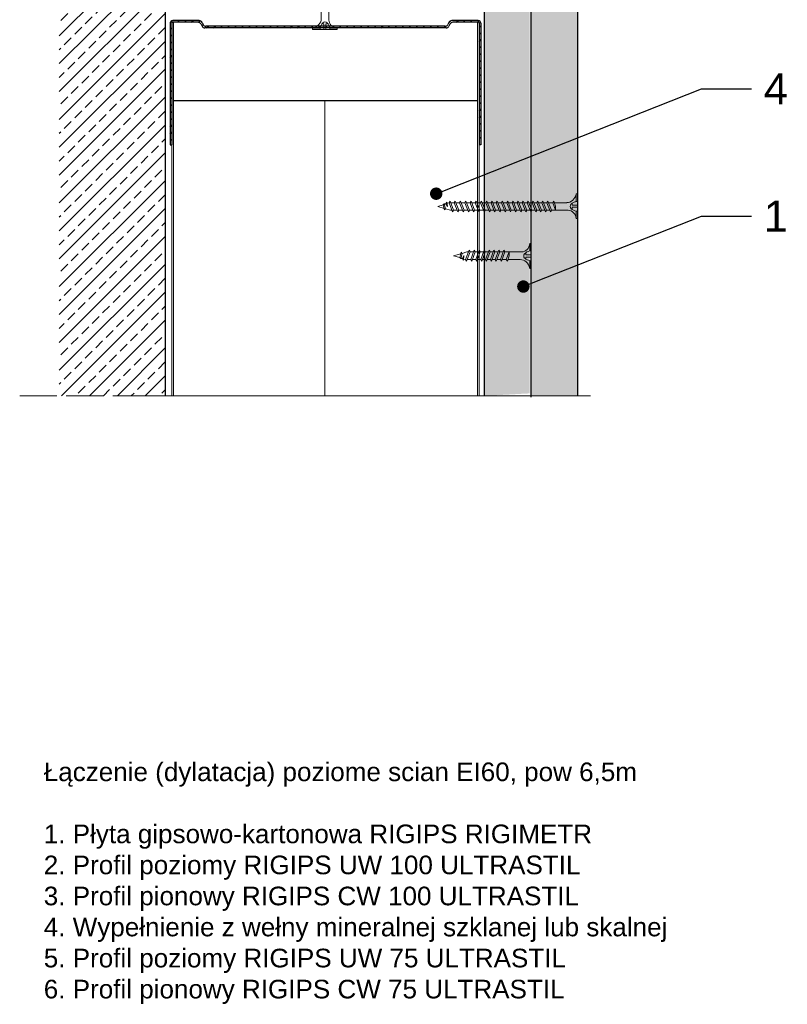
# Model space of a CAD drawing. Header units: millimetres. Extents: x 311 to 5395, y 1032 to 1644.
# Tile 28 of 30: x 5148 to 5395, y 1032 to 1349. Entities that reach past the tile are written whole.
import ezdxf
from ezdxf import colors
from ezdxf.entities.mleader import LeaderData, LeaderLine
from ezdxf.math import Vec2, Vec3

# ---------------------------------------------------------------- set-up
doc = ezdxf.new("R2010")
doc.units = ezdxf.units.MM
doc.linetypes.add('ACAD_ISO02W100', pattern=[15, 12, -3])
for name, color, linetype, lineweight in [('_ISOVER WELNA', 7, 'BATTING', 9), ('_RIGIPS AKCESORIA', 7, 'Continuous', 18), ('_RIGIPS G-K', 7, 'Continuous', 25), ('_RIGIPS PROFIL', 7, 'Continuous', 18), ('OPISY', 7, 'Continuous', 9), ('PRZERYWANA', 7, 'ACAD_ISO02W100', 9)]:
    doc.layers.add(name, color=color, linetype=linetype, lineweight=lineweight)
doc.styles.get("Standard").update_dxf_attribs({"font": 'arial.ttf'})
doc.linetypes.add('BATTING', pattern='A,0.00254,-2.54,[134,ltypeshp.shx,S=2.54,R=0,X=-2.54,Y=0],-5.08,[134,ltypeshp.shx,S=2.54,R=180,X=2.54,Y=0],-2.54', length=10.16254)
pattern_1 = [(45, (6715.6008, -1052.7205), (-1.122532, 3.367596), [0, -3.175])]

# ---------------------------------------------------------------- blocks, each defined once
blk = doc.blocks.new('TN 25')
at = {"layer": '_RIGIPS AKCESORIA'}
for p, q in [((0, -0.84), (0, 7.16)), ((0, 7.16), (0.46, 7.16)), ((0.46, 7.16), (0.46, 4.78)), ((0.46, 4.78), (0, 4.78)), ((0, 3.5), (1.77, 3.5)), ((1.77, 3.5), (1.77, 4.2)), ((3.02, 4.46), (8.47, 4.46)), ((7.12, 4.46), (7.12, 3.18)), ((8.03, 2.01), (7.12, 4.46)), ((7.12, 3.18), (7.65, 1.53)), ((8.47, 4.46), (8.79, 5)), ((9.61, 1.51), (8.47, 4.46)), ((8.79, 5), (9.93, 2.01)), ((9, 4.46), (10.1, 4.46)), ((10.1, 4.46), (10.41, 5)), ((11.23, 1.51), (10.1, 4.46)), ((10.41, 5), (11.56, 2.01)), ((10.62, 4.46), (11.67, 4.46)), ((11.67, 4.46), (11.99, 5)), ((12.81, 1.51), (11.67, 4.46)), ((11.99, 5), (13.14, 2.01)), ((12.2, 4.46), (13.21, 4.46)), ((13.21, 4.46), (13.52, 5)), ((14.34, 1.51), (13.21, 4.46)), ((13.52, 5), (14.67, 2.01)), ((13.73, 4.46), (14.8, 4.46)), ((14.8, 4.46), (15.12, 5)), ((15.94, 1.51), (14.8, 4.46)), ((15.12, 5), (16.26, 2.01)), ((15.33, 4.46), (16.42, 4.46)), ((16.42, 4.46), (16.73, 5)), ((17.55, 1.51), (16.42, 4.46)), ((16.73, 5), (17.88, 2.01)), ((16.94, 4.46), (17.99, 4.46)), ((17.99, 4.46), (18.31, 5)), ((19.13, 1.51), (17.99, 4.46)), ((18.31, 5), (19.45, 2.01)), ((18.52, 4.46), (19.68, 4.46)), ((19.68, 4.46), (20, 5)), ((20.82, 1.51), (19.68, 4.46)), ((20, 5), (21.14, 2.01)), ((20.21, 4.46), (20.7, 4.46)), ((20.7, 4.46), (22.28, 3.98)), ((21.85, 1.83), (21.67, 3.28)), ((21.67, 3.28), (22.14, 2.4)), ((22.28, 3.98), (22.56, 4.37)), ((22.7, 2.36), (22.28, 3.98)), ((22.56, 4.37), (23.03, 2.71)), ((22.71, 3.85), (25, 3.24)), ((25, 3.24), (23.03, 2.71)), ((0, 2.83), (1.77, 2.83)), ((0.46, 1.64), (0, 1.64)), ((0.46, -0.84), (0.46, 1.64)), ((1.77, 2.83), (1.77, 2.18)), ((7.49, 2.01), (3.55, 2.01)), ((7.65, 1.53), (8.03, 2.01)), ((9.41, 2.01), (8.03, 2.01)), ((9.93, 2.01), (9.61, 1.51)), ((11.04, 2.01), (9.93, 2.01)), ((11.56, 2.01), (11.23, 1.51)), ((12.61, 2.01), (11.56, 2.01)), ((13.14, 2.01), (12.81, 1.51)), ((14.15, 2.01), (13.14, 2.01)), ((14.67, 2.01), (14.34, 1.51)), ((15.74, 2.01), (14.67, 2.01)), ((16.26, 2.01), (15.94, 1.51)), ((17.36, 2.01), (16.26, 2.01)), ((17.88, 2.01), (17.55, 1.51)), ((18.93, 2.01), (17.88, 2.01)), ((19.45, 2.01), (19.13, 1.51)), ((19.45, 2.01), (20.62, 2.01)), ((21.14, 2.01), (20.82, 1.51)), ((21.14, 2.01), (21.81, 2.12)), ((22.14, 2.4), (21.85, 1.83)), ((22.7, 2.36), (22.14, 2.4)), ((23.03, 2.71), (22.7, 2.36)), ((0, -0.84), (0.46, -0.84))]:
    blk.add_line(p, q, dxfattribs=at)
for centre, major_axis, ratio, start_param, end_param in [((3.09, 7.67), (0.17, 3.2), 0.826134, 1.773653, 3.180586), ((-0.04, 0.9), (0, 3.93), 0.848176, -0.720942, -0.151112), ((1.66, 3.18), (0, 0.895), 0.848176, -1.552777, -0.720942), ((1.66, 3.18), (0, 0.895), 0.848176, 3.862535, 4.730408), ((3.37, -1.57), (0.28, 3.57), 0.832181, 0.035984, 1.430787), ((-2.73, 15.91), (0, 14.76), 0.848176, 3.399396, 3.475072), ((0.59, 4.62), (0, 2.81), 0.848176, 3.475072, 3.862535)]:
    blk.add_ellipse(centre, major_axis=major_axis, ratio=ratio, start_param=start_param, end_param=end_param, dxfattribs=at)
blk = doc.blocks.new('_Dot')
at = {"color": 0, "linetype": 'ByBlock', "lineweight": -2}
blk.add_line((-0.5, 0), (-1, 0), dxfattribs=at)
at = {"color": 0, "linetype": 'ByBlock', "const_width": 0.5}
blk.add_lwpolyline([(-0.25, 0, 1), (0.25, 0, 1)], format="xyb", close=True, dxfattribs=at)
blk = doc.blocks.new('UW 100 ULTRASTIL')
h = blk.add_hatch()
h.set_pattern_fill('ANSI31', color=256, scale=0.5, style=0)
h.paths.add_polyline_path([(166.82, 2.35), (89.14, 2.35, 0.286951), (88.24, 1.79), (87.91, 1.11, -0.286951), (87.01, 0.55), (78.78, 0.55, -0.414214), (78.53, 0.8), (78.53, 40), (77.98, 40), (77.98, 0.8, 0.414214), (78.78, 0), (87.35, 0, 0.286951), (88.25, 0.56), (88.58, 1.24, -0.286951), (89.48, 1.8), (166.48, 1.8, -0.286951), (167.38, 1.24), (167.71, 0.56, 0.286951), (168.61, 0), (177.18, 0, 0.414214), (177.98, 0.8), (177.98, 40), (177.43, 40), (177.43, 0.8, -0.414214), (177.18, 0.55), (168.95, 0.55, -0.286951), (168.05, 1.11), (167.72, 1.79, 0.286951)])
for p, q in [((77.98, 0.8), (77.98, 40)), ((77.98, 40), (78.53, 40)), ((78.53, 0.8), (78.53, 40)), ((177.43, 0.8), (177.43, 40)), ((177.98, 40), (177.43, 40)), ((177.98, 0.8), (177.98, 40)), ((78.78, 0.55), (87.01, 0.55)), ((78.78, 0), (87.35, 0)), ((87.91, 1.11), (88.24, 1.79)), ((88.25, 0.56), (88.58, 1.24)), ((89.14, 2.35), (166.82, 2.35)), ((89.48, 1.8), (166.48, 1.8)), ((167.71, 0.56), (167.38, 1.24)), ((168.05, 1.11), (167.72, 1.79)), ((168.61, 0), (177.18, 0)), ((168.95, 0.55), (177.18, 0.55))]:
    blk.add_line(p, q)
for centre, radius, start, end in [((78.78, 0.8), 0.8, 180, 270), ((78.78, 0.8), 0.25, 180, 270), ((87.01, 1.55), 1, 270, 334.0435), ((87.35, 1), 1, 270, 334.0435), ((89.14, 1.35), 1, 90, 154.0435), ((89.48, 0.8), 1, 90, 154.0435), ((166.48, 0.8), 1, 25.9565, 90), ((166.82, 1.35), 1, 25.9565, 90), ((168.61, 1), 1, 205.9565, 270), ((168.95, 1.55), 1, 205.9565, 270), ((177.18, 0.8), 0.8, 270, 0), ((177.18, 0.8), 0.25, 270, 0)]:
    blk.add_arc(centre, radius, start, end)
blk = doc.blocks.new('TN 45')
at = {"layer": '_RIGIPS AKCESORIA'}
for p, q in [((0, -0.84), (0, 7.16)), ((0, 7.16), (0.46, 7.16)), ((0.46, 7.16), (0.46, 4.78)), ((0.46, 4.78), (0, 4.78)), ((0, 3.5), (1.77, 3.5)), ((1.77, 3.5), (1.77, 4.2)), ((3.02, 4.46), (8.47, 4.46)), ((7.12, 4.46), (7.12, 3.18)), ((8.03, 2.01), (7.12, 4.46)), ((7.12, 3.18), (7.65, 1.53)), ((8.47, 4.46), (8.79, 5)), ((9.61, 1.51), (8.47, 4.46)), ((8.79, 5), (9.93, 2.01)), ((9, 4.46), (10.1, 4.46)), ((10.1, 4.46), (10.41, 5)), ((11.23, 1.51), (10.1, 4.46)), ((10.41, 5), (11.56, 2.01)), ((10.62, 4.46), (11.67, 4.46)), ((11.67, 4.46), (11.99, 5)), ((12.81, 1.51), (11.67, 4.46)), ((11.99, 5), (13.14, 2.01)), ((12.2, 4.46), (13.21, 4.46)), ((13.21, 4.46), (13.52, 5)), ((14.34, 1.51), (13.21, 4.46)), ((13.52, 5), (14.67, 2.01)), ((13.73, 4.46), (14.8, 4.46)), ((14.8, 4.46), (15.12, 5)), ((15.94, 1.51), (14.8, 4.46)), ((15.12, 5), (16.26, 2.01)), ((15.33, 4.46), (16.42, 4.46)), ((16.42, 4.46), (16.73, 5)), ((17.55, 1.51), (16.42, 4.46)), ((16.73, 5), (17.88, 2.01)), ((16.94, 4.46), (17.99, 4.46)), ((17.99, 4.46), (18.31, 5)), ((19.13, 1.51), (17.99, 4.46)), ((18.31, 5), (19.45, 2.01)), ((18.52, 4.46), (19.68, 4.46)), ((19.68, 4.46), (20, 5)), ((20.82, 1.51), (19.68, 4.46)), ((20, 5), (21.14, 2.01)), ((20.21, 4.46), (21.37, 4.46)), ((21.37, 4.46), (21.69, 5)), ((22.51, 1.51), (21.37, 4.46)), ((21.69, 5), (22.83, 2.01)), ((21.9, 4.46), (23.06, 4.46)), ((23.06, 4.46), (23.38, 5)), ((24.2, 1.51), (23.06, 4.46)), ((23.38, 5), (24.52, 2.01)), ((23.59, 4.46), (24.75, 4.46)), ((24.75, 4.46), (25.07, 5)), ((25.89, 1.51), (24.75, 4.46)), ((25.07, 5), (26.21, 2.01)), ((25.28, 4.46), (26.44, 4.46)), ((26.44, 4.46), (26.76, 5)), ((27.58, 1.51), (26.44, 4.46)), ((26.76, 5), (27.9, 2.01)), ((26.96, 4.46), (28.13, 4.46)), ((28.13, 4.46), (28.45, 5)), ((29.27, 1.51), (28.13, 4.46)), ((28.45, 5), (29.59, 2.01)), ((28.65, 4.46), (29.82, 4.46)), ((29.82, 4.46), (30.14, 5)), ((30.96, 1.51), (29.82, 4.46)), ((30.14, 5), (31.28, 2.01)), ((30.34, 4.46), (31.51, 4.46)), ((31.51, 4.46), (31.83, 5)), ((32.65, 1.51), (31.51, 4.46)), ((31.83, 5), (32.97, 2.01)), ((32.03, 4.46), (33.2, 4.46)), ((33.2, 4.46), (33.52, 5)), ((34.34, 1.51), (33.2, 4.46)), ((33.52, 5), (34.66, 2.01)), ((33.72, 4.46), (34.89, 4.46)), ((34.89, 4.46), (35.21, 5)), ((36.03, 1.51), (34.89, 4.46)), ((35.21, 5), (36.35, 2.01)), ((35.41, 4.46), (36.58, 4.46)), ((36.58, 4.46), (36.9, 5)), ((37.72, 1.51), (36.58, 4.46)), ((36.9, 5), (38.04, 2.01)), ((37.1, 4.46), (38.27, 4.46)), ((38.27, 4.46), (38.59, 5)), ((39.41, 1.51), (38.27, 4.46)), ((38.59, 5), (39.73, 2.01)), ((38.79, 4.46), (39.96, 4.46)), ((39.96, 4.46), (40.28, 5)), ((41.1, 1.51), (39.96, 4.46)), ((40.28, 5), (41.42, 2.01)), ((40.48, 4.46), (40.98, 4.46)), ((40.98, 4.46), (42.56, 3.98)), ((42.13, 1.83), (41.95, 3.28)), ((41.95, 3.28), (42.42, 2.4)), ((42.56, 3.98), (42.84, 4.37)), ((42.98, 2.36), (42.56, 3.98)), ((42.84, 4.37), (43.31, 2.71)), ((42.99, 3.85), (45, 3.24)), ((45, 3.24), (43.31, 2.71)), ((0, 2.83), (1.77, 2.83)), ((0.46, 1.64), (0, 1.64)), ((0.46, -0.84), (0.46, 1.64)), ((1.77, 2.83), (1.77, 2.18)), ((7.49, 2.01), (3.55, 2.01)), ((7.65, 1.53), (8.03, 2.01)), ((9.41, 2.01), (8.03, 2.01)), ((9.93, 2.01), (9.61, 1.51)), ((11.04, 2.01), (9.93, 2.01)), ((11.56, 2.01), (11.23, 1.51)), ((12.61, 2.01), (11.56, 2.01)), ((13.14, 2.01), (12.81, 1.51)), ((14.15, 2.01), (13.14, 2.01)), ((14.67, 2.01), (14.34, 1.51)), ((15.74, 2.01), (14.67, 2.01)), ((16.26, 2.01), (15.94, 1.51)), ((17.36, 2.01), (16.26, 2.01)), ((17.88, 2.01), (17.55, 1.51)), ((18.93, 2.01), (17.88, 2.01)), ((19.45, 2.01), (19.13, 1.51)), ((19.45, 2.01), (20.62, 2.01)), ((20.62, 2.01), (19.57, 2.01)), ((21.14, 2.01), (20.82, 1.51)), ((21.14, 2.01), (22.31, 2.01)), ((22.31, 2.01), (21.26, 2.01)), ((22.83, 2.01), (22.51, 1.51)), ((22.83, 2.01), (24, 2.01)), ((24, 2.01), (22.95, 2.01)), ((24.52, 2.01), (24.2, 1.51)), ((24.52, 2.01), (25.69, 2.01)), ((25.69, 2.01), (24.64, 2.01)), ((26.21, 2.01), (25.89, 1.51)), ((26.21, 2.01), (27.38, 2.01)), ((27.38, 2.01), (26.33, 2.01)), ((27.9, 2.01), (27.58, 1.51)), ((27.9, 2.01), (29.07, 2.01)), ((29.07, 2.01), (28.02, 2.01)), ((29.59, 2.01), (29.27, 1.51)), ((29.59, 2.01), (30.76, 2.01)), ((30.76, 2.01), (29.71, 2.01)), ((31.28, 2.01), (30.96, 1.51)), ((31.28, 2.01), (32.45, 2.01)), ((32.45, 2.01), (31.4, 2.01)), ((32.97, 2.01), (32.65, 1.51)), ((32.97, 2.01), (34.14, 2.01)), ((34.14, 2.01), (33.09, 2.01)), ((34.66, 2.01), (34.34, 1.51)), ((34.66, 2.01), (35.83, 2.01)), ((35.83, 2.01), (34.78, 2.01)), ((36.35, 2.01), (36.03, 1.51)), ((36.35, 2.01), (37.52, 2.01)), ((37.52, 2.01), (36.47, 2.01)), ((38.04, 2.01), (37.72, 1.51)), ((38.04, 2.01), (39.21, 2.01)), ((39.21, 2.01), (38.16, 2.01)), ((39.73, 2.01), (39.41, 1.51)), ((39.73, 2.01), (40.9, 2.01)), ((41.42, 2.01), (41.1, 1.51)), ((41.42, 2.01), (42.09, 2.12)), ((42.42, 2.4), (42.13, 1.83)), ((42.98, 2.36), (42.42, 2.4)), ((43.31, 2.71), (42.98, 2.36)), ((0, -0.84), (0.46, -0.84))]:
    blk.add_line(p, q, dxfattribs=at)
for centre, major_axis, ratio, start_param, end_param in [((3.09, 7.67), (0.17, 3.2), 0.826134, 1.773653, 3.180586), ((-0.04, 0.9), (0, 3.93), 0.848176, -0.720942, -0.151112), ((1.66, 3.18), (0, 0.895), 0.848176, -1.552777, -0.720942), ((1.66, 3.18), (0, 0.895), 0.848176, 3.862535, 4.730408), ((3.37, -1.57), (0.28, 3.57), 0.832181, 0.035984, 1.430787), ((-2.73, 15.91), (0, 14.76), 0.848176, 3.399396, 3.475072), ((0.59, 4.62), (0, 2.81), 0.848176, 3.475072, 3.862535)]:
    blk.add_ellipse(centre, major_axis=major_axis, ratio=ratio, start_param=start_param, end_param=end_param, dxfattribs=at)

msp = doc.modelspace()

# ---------------------------------------------------------------- hatches: boundary and pattern name
at = {"layer": '_RIGIPS G-K'}
h = msp.add_hatch(dxfattribs=at)
h.set_pattern_fill('ANSI33', color=256)
h.paths.add_polyline_path([(5195.026, 1644.004), (5160.926, 1644.004), (5160.926, 1228.297), (5195.026, 1228.297)])
h = msp.add_hatch(dxfattribs=at)
h.set_pattern_fill('DOTS', color=256, scale=2, angle=45, style=0)
h.set_pattern_definition(pattern_1)
h.paths.add_polyline_path([(5297.826, 1451.15), (5297.826, 1228.297), (5312.385, 1229.086), (5312.385, 1451.94)])
h.paths.add_polyline_path([(5297.826, 1644.004), (5297.826, 1471.15), (5312.854, 1471.15), (5312.854, 1644.004)])
h = msp.add_hatch(dxfattribs=at)
h.set_pattern_fill('DOTS', color=256, scale=2, angle=45, style=0)
h.set_pattern_definition(pattern_1)
h.paths.add_polyline_path([(5312.854, 1401.15), (5312.854, 1228.297), (5327.826, 1228.297), (5327.826, 1401.15)])
h.paths.add_polyline_path([(5312.854, 1644.004), (5312.854, 1421.15), (5327.826, 1421.15), (5327.826, 1644.004)])

# ---------------------------------------------------------------- linework, layer by layer
at = {"layer": '_ISOVER WELNA', "ltscale": 4.8}
msp.add_line((5246.426, 1323.322), (5246.426, 1228.297), dxfattribs=at)
at = {"layer": '_RIGIPS G-K'}
for p, q in [((5195.026, 1644.004), (5195.026, 1228.297)), ((5297.826, 1228.297), (5297.826, 1644.004)), ((5312.854, 1227.92), (5312.854, 1643.627)), ((5327.826, 1228.297), (5327.826, 1401.15)), ((5295.582, 1323.322), (5197.576, 1323.322))]:
    msp.add_line(p, q, dxfattribs=at)
at = {"layer": '_RIGIPS PROFIL'}
for p, q in [((5197.176, 1348.65), (5197.176, 1228.297)), ((5197.726, 1348.65), (5197.726, 1228.297)), ((5295.526, 1348.65), (5295.526, 1228.297)), ((5296.076, 1348.65), (5296.076, 1228.297))]:
    msp.add_line(p, q, dxfattribs=at)
at = {"layer": 'PRZERYWANA'}
for p in [(5148.17, 1228.297), (5185.926, 1228.297)]:
    msp.add_line(p, (5331.926, 1228.297), dxfattribs=at)

# ---------------------------------------------------------------- block references
at = {"rotation": 180}
for name, p in [('UW 100 ULTRASTIL', (5374.605, 1349.2)), ('TN 45', (5327.826, 1292.55))]:
    msp.add_blockref(name, p, dxfattribs=at)
at = {"layer": '_RIGIPS AKCESORIA', "xscale": -1, "rotation": 270}
msp.add_blockref('TN 25', (5243.261, 1346.351), dxfattribs=at)
at = {"layer": '_RIGIPS AKCESORIA', "xscale": -1}
msp.add_blockref('TN 25', (5312.854, 1270.192), dxfattribs=at)

# ---------------------------------------------------------------- texts
at = {"insert": (5155.917, 1110.148), "char_height": 6, "width": 255.46609, "attachment_point": 1}
msp.add_mtext('Łączenie (dylatacja) poziome scian EI60, pow 6,5m\\P\\P1. Płyta gipsowo-kartonowa RIGIPS RIGIMETR \\P2. Profil poziomy RIGIPS UW 100 ULTRASTIL\\P3. Profil pionowy RIGIPS CW 100 ULTRASTIL\\P4. Wypełnienie z wełny mineralnej szklanej lub skalnej\\P5. Profil poziomy RIGIPS UW 75 ULTRASTIL\\P6. Profil pionowy RIGIPS CW 75 ULTRASTIL', dxfattribs=at)

# ---------------------------------------------------------------- leaders
at = {"layer": 'OPISY'}
ml = msp.add_multileader_mtext('Standard', dxfattribs=at)
ml.set_content('4', color=256)
ml.set_leader_properties()
ml.set_arrow_properties(name='DOT')
ml.build(insert=Vec2(0, 0))
ctx = ml.context
ctx.base_point, ctx.char_height, ctx.landing_gap_size, ctx.plane_origin = Vec3(5383.735, 1327.238), 10, 4, Vec3(5191.146, 1183.578)
notes = []
notes.append((ctx, [(0, (1, 1, 0), (5367.735, 1327.238), (1, 0), 16, [(0, [(5282.276, 1293.435)], 0, [])])]))
ctx.mtext.insert, ctx.mtext.flow_direction = Vec3(5387.735, 1332.238), 5
ml = msp.add_multileader_mtext('Standard', dxfattribs=at)
ml.set_content('1', color=256)
ml.set_leader_properties()
ml.set_arrow_properties(name='DOT')
ml.build(insert=Vec2(0, 0))
ctx = ml.context
ctx.base_point, ctx.char_height, ctx.landing_gap_size, ctx.plane_origin = Vec3(5383.735, 1286.215), 10, 4, Vec3(5191.146, 1142.556)
notes.append((ctx, [(0, (1, 1, 0), (5367.735, 1286.215), (1, 0), 16, [(0, [(5310.326, 1263.507)], 0, [])])]))
ctx.mtext.insert, ctx.mtext.flow_direction = Vec3(5387.735, 1291.215), 5
for ctx, leaders in notes:
    for number, flags, end, landing, length, lines in leaders:
        leader = LeaderData()
        leader.index, (leader.has_last_leader_line, leader.has_dogleg_vector, leader.attachment_direction) = number, flags
        leader.last_leader_point, leader.dogleg_vector, leader.dogleg_length = Vec3(end), Vec3(landing), length
        for number, points, colour, breaks in lines:
            line = LeaderLine()
            line.index, line.vertices, line.color, line.breaks = number, Vec3.list(points), colors.encode_raw_color(colour), breaks
            leader.lines.append(line)
        ctx.leaders.append(leader)

doc.saveas('drawing.dxf')
